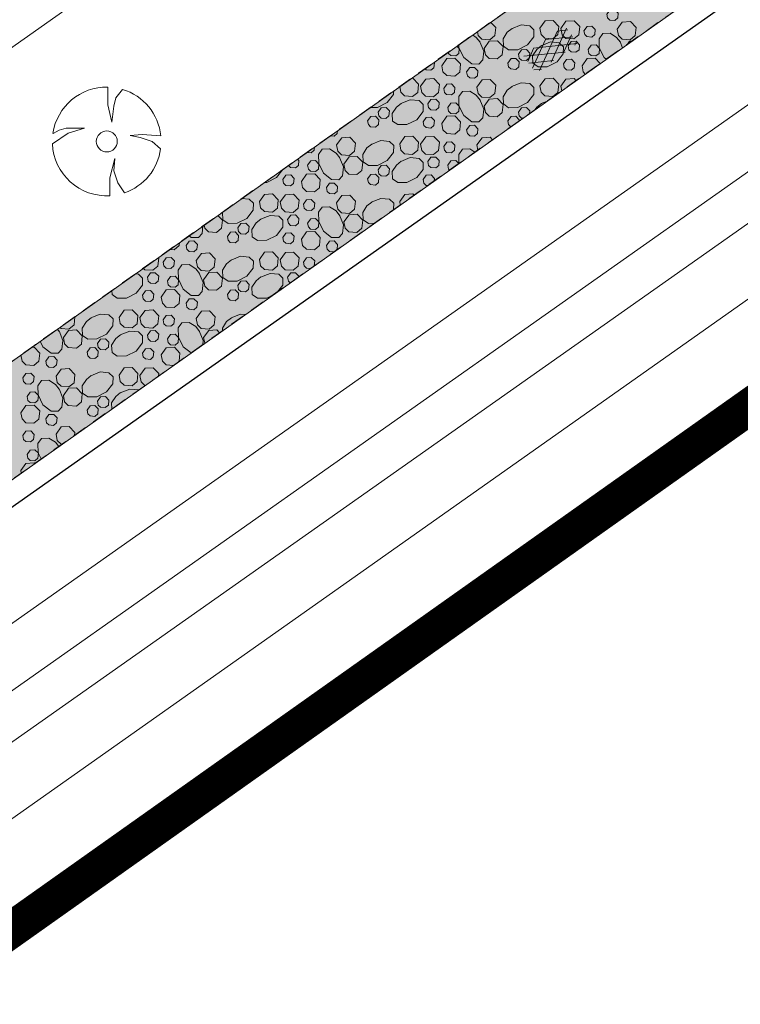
# Model space of a CAD drawing. Header units: metres. Extents: x 148425 to 149111, y 486065 to 486671.
# Tile 15 of 81: x 148632 to 148662, y 486281 to 486322. Entities that reach past the tile are written whole.
import ezdxf

# ---------------------------------------------------------------- set-up
doc = ezdxf.new("R2010")
doc.units = ezdxf.units.M
doc.header["$MEASUREMENT"] = 0
doc.linetypes.add('DGN Style 2', pattern=[1, 0.6, -0.4])
for name, color, linetype, lineweight in [('BWR-alg-topografie', 7, 'Continuous', 13), ('BWR-best-situatie', 2, 'Continuous', 13), ('BWR-verw-drain ø 60', 60, 'drainage60w', 30), ('BWR-verw-situatie', 214, 'DGN Style 2', 13), ('TOP-L-topo objecten punt', 7, 'Continuous', 0), ('TOP-L-topo objecten vlak', 7, 'Continuous', 0), ('WVB-alg-onderhoek', 7, 'Continuous', 30), ('WVB-alg-werkgrens', 6, 'Continuous', 53), ('WVB-pen-dik 013', 1, 'Continuous', 0), ('WVB-raster-20%', 254, 'Continuous', 30)]:
    doc.layers.add(name, color=color, linetype=linetype, lineweight=lineweight)
doc.styles.add('Style-WORKING', font='WORKING.shx')
doc.linetypes.add('drainage60w', pattern='A,2.1,["V",Style-WORKING,S=0.700002,R=0,X=-0.228,Y=-0.367],2.9,-0.32,0.02,-0.32,1,-0.32,5', length=11.98)

# ---------------------------------------------------------------- blocks, each defined once
blk = doc.blocks.new('BBOOM')
at = {"layer": 'BWR-best-situatie'}
for p, q in [((0.016, 0.603), (0.016, 0.9)), ((0.016, 0.804), (0.016, 0.871)), ((0.26, 0.861), (0.15, 0.72)), ((0.15, 0.72), (0.116, 0.586)), ((0.083, 0.318), (0.016, 0.603)), ((0.116, 0.586), (0.083, 0.318)), ((-0.787, 0.185), (-0.89, 0.134)), ((-0.67, 0.217), (-0.787, 0.185)), ((-0.368, 0.218), (-0.67, 0.217)), ((-0.637, 0.135), (-0.368, 0.218)), ((-0.9, -0.042), (-0.637, 0.135)), ((0.384, 0.1), (0.586, 0.117)), ((0.551, 0.067), (0.384, 0.1)), ((0.752, 0), (0.551, 0.067)), ((0.586, 0.117), (0.895, 0.092)), ((0.89, -0.121), (0.752, 0)), ((0.133, -0.283), (0.05, -0.603)), ((0.116, -0.484), (0.133, -0.283)), ((0.184, -0.685), (0.116, -0.484)), ((0.05, -0.603), (0.051, -0.899)), ((0.293, -0.851), (0.184, -0.685))]:
    blk.add_line(p, q, dxfattribs=at)
blk.add_circle((0, 0), 0.174, dxfattribs=at)
for start, end in [(88.9495, 171.4867), (5.8447, 73.1614), (182.6375, 273.2485), (289.0687, 352.197)]:
    blk.add_arc((-0.001, 0), 0.9, start, end, dxfattribs=at)
blk = doc.blocks.new('ASFALT')
at = {"layer": 'BWR-alg-topografie'}
for p, q in [((0.537, 0.737), (-0.001, 0.426)), ((1.137, 0.736), (0, 0.079)), ((1.483, -0.166), (0, 0.693)), ((1.737, 0.736), (0.177, -0.165)), ((2.083, -0.164), (0.524, 0.736)), ((2.113, 0.607), (0.778, -0.165)), ((2.111, 0.166), (1.124, 0.736)), ((2.112, 0.513), (1.725, 0.736)), ((0.884, -0.164), (0, 0.346)), ((0.284, -0.164), (0, 0)), ((2.112, 0.259), (1.377, -0.163)), ((2.113, -0.086), (1.978, -0.163))]:
    blk.add_line(p, q, dxfattribs=at)

msp = doc.modelspace()

# ---------------------------------------------------------------- hatches: boundary and pattern name
at = {"layer": 'WVB-raster-20%', "linetype": 'Continuous', "lineweight": 0}
msp.add_hatch(color=256, dxfattribs=at).paths.add_polyline_path([(148924.789, 486510.032), (148922.439, 486513.361), (148903.543, 486500), (148747.547, 486389.546), (148744.596, 486388.204), (148728.278, 486376.797), (148726.384, 486374.527), (148583.29, 486273.18), (148579.06, 486270.35), (148577.545, 486269.321), (148570.335, 486264.284), (148554.904, 486255.134), (148557.704, 486250.188), (148559.694, 486251.626), (148727.071, 486370.042), (148730.958, 486371.59), (148748.805, 486384.219), (148750.944, 486386.728), (148910.697, 486500)], flags=0)

# ---------------------------------------------------------------- linework, layer by layer
at = {"layer": 'BWR-verw-drain ø 60', "linetype": 'drainage60w', "ltscale": 2.5, "flags": 128}
msp.add_lwpolyline([(148601.744, 486280.34), (148602.092, 486280.586), (148664.879, 486324.831), (148884.356, 486480.137), (148885.744, 486481.119)], dxfattribs=at)
at = {"layer": 'BWR-verw-situatie', "flags": 128}
for points in [[(148922.439, 486513.361), (148903.543, 486500), (148747.547, 486389.546), (148744.596, 486388.204), (148728.278, 486376.797), (148726.384, 486374.527), (148583.29, 486273.18), (148579.06, 486270.35), (148577.545, 486269.321), (148570.335, 486264.284), (148554.904, 486255.134)], [(148557.704, 486250.188), (148559.694, 486251.626), (148727.071, 486370.042), (148731.453, 486371.787), (148748.351, 486383.686), (148750.944, 486386.728), (148910.697, 486500), (148924.789, 486510.032)]]:
    msp.add_lwpolyline(points, dxfattribs=at)
at = {"layer": 'TOP-L-topo objecten vlak', "color": 7, "linetype": 'Continuous', "lineweight": 0}
for p, q in [((148927.99, 486505.498), (148565.2, 486249.74)), ((148929.298, 486503.645), (148567.034, 486248.258)), ((148930.304, 486502.219), (148568.866, 486247.415)), ((148554.63, 486266.09), (148886.245, 486500)), ((148612.283, 486274.838), (148931.208, 486500))]:
    msp.add_line(p, q, dxfattribs=at)
at = {"layer": 'WVB-alg-onderhoek', "lineweight": 40, "ltscale": 500}
msp.add_3dface([(148601.941, 486074.385), (149104.348, 486429.086), (148938.821, 486663.542), (148436.414, 486308.842)], dxfattribs=at)
at = {"layer": 'WVB-alg-werkgrens', "linetype": 'Continuous', "ltscale": 2.5, "const_width": 1.5, "flags": 128}
msp.add_lwpolyline([(148933.417, 486497.811), (148874.414, 486581.384), (148538.89, 486351.023), (148526.845, 486327.911), (148530.985, 486325.229), (148531.106, 486326.817), (148532.707, 486327.686), (148532.626, 486326.155), (148530.985, 486325.229), (148539.247, 486319.878), (148535.438, 486309.432), (148532.522, 486299.181), (148531.73, 486286.904), (148532.07, 486275.415), (148533.054, 486268.785), (148534.125, 486264.381), (148536.125, 486258.311), (148550.85, 486226.663)], close=True, dxfattribs=at)
at = {"layer": 'WVB-pen-dik 013'}
for p, q in [((148657.029, 486320.804), (148657.127, 486320.558)), ((148654.611, 486318.778), (148654.574, 486318.961)), ((148653.756, 486318.244), (148653.984, 486318.335)), ((148651.143, 486316.325), (148651.101, 486316.534)), ((148647.935, 486314.055), (148647.909, 486314.189)), ((148633.752, 486308.92), (148633.829, 486308.824)), ((148639.846, 486308.332), (148639.801, 486308.564)), ((148632.241, 486307.849), (148632.243, 486307.851)), ((148632.26, 486302.965), (148632.241, 486303.064))]:
    msp.add_line(p, q, dxfattribs=at)
at = {"layer": 'WVB-pen-dik 013', "flags": 128}
for points in [[(148656.481, 486321.946), (148656.609, 486322.126), (148656.809, 486322.136), (148656.949, 486321.991), (148656.929, 486321.789), (148656.804, 486321.684), (148656.606, 486321.699), (148656.511, 486321.789), (148656.481, 486321.946)], [(148653.711, 486321.366), (148653.921, 486321.666), (148654.259, 486321.684), (148654.489, 486321.441), (148654.456, 486321.104), (148654.249, 486320.931), (148653.916, 486320.956), (148653.761, 486321.109), (148653.711, 486321.366)], [(148651.672, 486321.612), (148651.881, 486321.394), (148651.846, 486321.056), (148651.639, 486320.884), (148651.309, 486320.906), (148651.154, 486321.059), (148651.121, 486321.221)], [(148652.539, 486321.341), (148652.931, 486321.499), (148653.294, 486321.466), (148653.464, 486321.301), (148653.459, 486321.009), (148653.196, 486320.676), (148652.794, 486320.476), (148652.416, 486320.469), (148652.201, 486320.621), (148652.184, 486320.924), (148652.356, 486321.194), (148652.556, 486321.351)], [(148654.574, 486321.354), (148654.786, 486321.651), (148655.121, 486321.671), (148655.354, 486321.429), (148655.319, 486321.091), (148655.111, 486320.919), (148654.781, 486320.941), (148654.626, 486321.094), (148654.574, 486321.354)], [(148655.531, 486321.259), (148655.659, 486321.439), (148655.859, 486321.451), (148655.999, 486321.306), (148655.976, 486321.101), (148655.854, 486320.996), (148655.654, 486321.014), (148655.561, 486321.104), (148655.531, 486321.259)], [(148656.904, 486321.319), (148657.116, 486321.616), (148657.451, 486321.636), (148657.684, 486321.394), (148657.649, 486321.056), (148657.441, 486320.884), (148657.111, 486320.906), (148656.956, 486321.059), (148656.904, 486321.319)], [(148650.926, 486321.084), (148651.079, 486320.986), (148651.236, 486320.786)], [(148656.451, 486320.079), (148656.366, 486320.146), (148656.164, 486320.549), (148656.159, 486320.926), (148656.311, 486321.141), (148656.611, 486321.159), (148656.881, 486320.986), (148657.039, 486320.786)], [(148650.277, 486320.624), (148650.371, 486320.526), (148650.351, 486320.324), (148650.226, 486320.219), (148650.029, 486320.234), (148649.934, 486320.324), (148649.924, 486320.374)], [(148651.226, 486320.804), (148651.384, 486320.411), (148651.349, 486320.049), (148651.189, 486319.879), (148650.896, 486319.884), (148650.564, 486320.146), (148650.361, 486320.549), (148650.359, 486320.682)], [(148651.406, 486320.526), (148651.616, 486320.826), (148651.951, 486320.844), (148652.184, 486320.601), (148652.151, 486320.264), (148651.944, 486320.091), (148651.611, 486320.116), (148651.456, 486320.269), (148651.406, 486320.526)], [(148652.821, 486320.289), (148652.949, 486320.466), (148653.149, 486320.479), (148653.289, 486320.334), (148653.266, 486320.129), (148653.141, 486320.026), (148652.944, 486320.041), (148652.851, 486320.131), (148652.821, 486320.289)], [(148653.756, 486320.636), (148654.151, 486320.794), (148654.511, 486320.761), (148654.684, 486320.596), (148654.676, 486320.306), (148654.416, 486319.971), (148654.014, 486319.771), (148653.634, 486319.766), (148653.419, 486319.916), (148653.401, 486320.221), (148653.576, 486320.489), (148653.774, 486320.646)], [(148654.881, 486320.629), (148655.006, 486320.811), (148655.209, 486320.821), (148655.349, 486320.676), (148655.326, 486320.471), (148655.201, 486320.369), (148655.004, 486320.384), (148654.909, 486320.474), (148654.881, 486320.629)], [(148655.706, 486320.481), (148655.834, 486320.661), (148656.034, 486320.671), (148656.174, 486320.526), (148656.154, 486320.324), (148656.029, 486320.219), (148655.831, 486320.234), (148655.736, 486320.324), (148655.706, 486320.481)], [(148657.333, 486320.704), (148657.419, 486320.826), (148657.513, 486320.831)], [(148649.649, 486319.811), (148649.859, 486320.111), (148650.196, 486320.129), (148650.426, 486319.886), (148650.394, 486319.549), (148650.186, 486319.376), (148649.854, 486319.401), (148649.699, 486319.554), (148649.649, 486319.811)], [(148652.386, 486319.924), (148652.514, 486320.104), (148652.714, 486320.116), (148652.851, 486319.969), (148652.831, 486319.766), (148652.709, 486319.661), (148652.509, 486319.679), (148652.416, 486319.769), (148652.386, 486319.924)], [(148654.681, 486319.889), (148654.809, 486320.069), (148655.009, 486320.081), (148655.149, 486319.936), (148655.126, 486319.731), (148655.004, 486319.626), (148654.804, 486319.644), (148654.711, 486319.734), (148654.681, 486319.889)], [(148655.451, 486319.811), (148655.661, 486320.111), (148655.999, 486320.129), (148656.208, 486319.908)], [(148649.33, 486319.953), (148649.346, 486319.936), (148649.324, 486319.731), (148649.201, 486319.626), (148649.001, 486319.644), (148648.956, 486319.688)], [(148650.679, 486319.554), (148650.806, 486319.734), (148651.006, 486319.744), (148651.146, 486319.599), (148651.126, 486319.396), (148651.001, 486319.291), (148650.804, 486319.306), (148650.709, 486319.396), (148650.679, 486319.554)], [(148655.587, 486319.469), (148655.501, 486319.554), (148655.451, 486319.811)], [(148648.39, 486319.288), (148648.456, 486319.291), (148648.686, 486319.049), (148648.654, 486318.711), (148648.446, 486318.539), (148648.114, 486318.564), (148647.959, 486318.716), (148647.913, 486318.95)], [(148648.771, 486318.961), (148648.984, 486319.259), (148649.319, 486319.279), (148649.551, 486319.036), (148649.516, 486318.699), (148649.309, 486318.526), (148648.979, 486318.549), (148648.824, 486318.701), (148648.771, 486318.961)], [(148651.101, 486318.926), (148651.314, 486319.224), (148651.649, 486319.244), (148651.881, 486319.001), (148651.846, 486318.664), (148651.639, 486318.491), (148651.309, 486318.514), (148651.154, 486318.666), (148651.101, 486318.926)], [(148653.711, 486318.974), (148653.921, 486319.274), (148654.259, 486319.291), (148654.489, 486319.049), (148654.456, 486318.711), (148654.249, 486318.539), (148653.916, 486318.564), (148653.761, 486318.716), (148653.711, 486318.974)], [(148654.574, 486318.961), (148654.786, 486319.259), (148655.121, 486319.279), (148655.201, 486319.195)], [(148649.729, 486318.866), (148649.856, 486319.046), (148650.056, 486319.059), (148650.196, 486318.914), (148650.174, 486318.709), (148650.051, 486318.604), (148649.851, 486318.621), (148649.759, 486318.711), (148649.729, 486318.866)], [(148652.539, 486318.949), (148652.931, 486319.106), (148653.294, 486319.074), (148653.464, 486318.909), (148653.459, 486318.616), (148653.196, 486318.284), (148652.794, 486318.084), (148652.416, 486318.076), (148652.201, 486318.229), (148652.184, 486318.531), (148652.356, 486318.801), (148652.556, 486318.959)], [(148647.659, 486318.77), (148647.656, 486318.616), (148647.394, 486318.284), (148646.991, 486318.084), (148646.682, 486318.077)], [(148649.079, 486318.236), (148649.204, 486318.419), (148649.406, 486318.429), (148649.546, 486318.284), (148649.524, 486318.079), (148649.399, 486317.976), (148649.201, 486317.991), (148649.106, 486318.081), (148649.079, 486318.236)], [(148651.226, 486318.411), (148651.384, 486318.019), (148651.349, 486317.656), (148651.189, 486317.486), (148650.896, 486317.491), (148650.564, 486317.754), (148650.361, 486318.156), (148650.356, 486318.534), (148650.509, 486318.749), (148650.809, 486318.766), (148651.079, 486318.594), (148651.236, 486318.394)], [(148651.406, 486318.134), (148651.616, 486318.434), (148651.951, 486318.451), (148652.184, 486318.209), (148652.151, 486317.871), (148651.944, 486317.699), (148651.611, 486317.724), (148651.456, 486317.876), (148651.406, 486318.134)], [(148647.019, 486317.896), (148647.146, 486318.074), (148647.346, 486318.086), (148647.486, 486317.941), (148647.464, 486317.736), (148647.339, 486317.634), (148647.141, 486317.649), (148647.049, 486317.739), (148647.019, 486317.896)], [(148647.954, 486318.244), (148648.349, 486318.401), (148648.709, 486318.369), (148648.881, 486318.204), (148648.874, 486317.914), (148648.614, 486317.579), (148648.211, 486317.379), (148647.831, 486317.374), (148647.616, 486317.524), (148647.599, 486317.829), (148647.774, 486318.096), (148647.971, 486318.254)], [(148649.904, 486318.089), (148650.031, 486318.269), (148650.231, 486318.279), (148650.371, 486318.134), (148650.351, 486317.931), (148650.226, 486317.826), (148650.029, 486317.841), (148649.934, 486317.931), (148649.904, 486318.089)], [(148652.821, 486317.896), (148652.949, 486318.074), (148653.149, 486318.086), (148653.289, 486317.941), (148653.277, 486317.834)], [(148653.515, 486318.002), (148653.576, 486318.096), (148653.774, 486318.254)], [(148646.584, 486317.531), (148646.711, 486317.711), (148646.911, 486317.724), (148647.049, 486317.576), (148647.029, 486317.374), (148646.906, 486317.269), (148646.706, 486317.286), (148646.614, 486317.376), (148646.584, 486317.531)], [(148648.879, 486317.496), (148649.006, 486317.676), (148649.206, 486317.689), (148649.346, 486317.544), (148649.324, 486317.339), (148649.201, 486317.234), (148649.001, 486317.251), (148648.909, 486317.341), (148648.879, 486317.496)], [(148649.649, 486317.419), (148649.859, 486317.719), (148650.196, 486317.736), (148650.426, 486317.494), (148650.394, 486317.156), (148650.186, 486316.984), (148649.854, 486317.009), (148649.699, 486317.161), (148649.649, 486317.419)], [(148652.386, 486317.531), (148652.514, 486317.711), (148652.714, 486317.724), (148652.851, 486317.576), (148652.847, 486317.53)], [(148653.008, 486317.644), (148652.944, 486317.649), (148652.851, 486317.739), (148652.821, 486317.896)], [(148650.679, 486317.161), (148650.806, 486317.341), (148651.006, 486317.351), (148651.146, 486317.206), (148651.126, 486317.004), (148651.001, 486316.899), (148650.804, 486316.914), (148650.709, 486317.004), (148650.679, 486317.161)], [(148652.506, 486317.289), (148652.416, 486317.376), (148652.386, 486317.531)], [(148645.335, 486317.124), (148645.324, 486317.004), (148645.199, 486316.899), (148645.035, 486316.911)], [(148645.299, 486316.534), (148645.511, 486316.831), (148645.846, 486316.851), (148646.079, 486316.609), (148646.044, 486316.271), (148645.836, 486316.099), (148645.506, 486316.121), (148645.351, 486316.274), (148645.299, 486316.534)], [(148647.909, 486316.581), (148648.119, 486316.881), (148648.456, 486316.899), (148648.686, 486316.656), (148648.654, 486316.319), (148648.446, 486316.146), (148648.114, 486316.171), (148647.959, 486316.324), (148647.909, 486316.581)], [(148648.771, 486316.569), (148648.984, 486316.866), (148649.319, 486316.886), (148649.551, 486316.644), (148649.516, 486316.306), (148649.309, 486316.134), (148648.979, 486316.156), (148648.824, 486316.309), (148648.771, 486316.569)], [(148651.101, 486316.534), (148651.314, 486316.831), (148651.649, 486316.851), (148651.745, 486316.75)], [(148644.386, 486316.452), (148644.371, 486316.316), (148644.249, 486316.211), (148644.069, 486316.227)], [(148646.736, 486316.556), (148647.129, 486316.714), (148647.491, 486316.681), (148647.661, 486316.516), (148647.656, 486316.224), (148647.394, 486315.891), (148646.991, 486315.691), (148646.614, 486315.684), (148646.399, 486315.836), (148646.381, 486316.139), (148646.554, 486316.409), (148646.754, 486316.566)], [(148649.729, 486316.474), (148649.856, 486316.654), (148650.056, 486316.666), (148650.196, 486316.521), (148650.174, 486316.316), (148650.051, 486316.211), (148649.851, 486316.229), (148649.759, 486316.319), (148649.729, 486316.474)], [(148645.424, 486316.019), (148645.581, 486315.626), (148645.546, 486315.264), (148645.386, 486315.094), (148645.094, 486315.099), (148644.761, 486315.361), (148644.559, 486315.764), (148644.554, 486316.141), (148644.706, 486316.356), (148645.006, 486316.374), (148645.276, 486316.201), (148645.434, 486316.001)], [(148645.604, 486315.741), (148645.814, 486316.041), (148646.149, 486316.059), (148646.381, 486315.816), (148646.349, 486315.479), (148646.141, 486315.306), (148645.809, 486315.331), (148645.654, 486315.484), (148645.604, 486315.741)], [(148647.954, 486315.851), (148648.349, 486316.009), (148648.709, 486315.976), (148648.881, 486315.811), (148648.874, 486315.521), (148648.614, 486315.186), (148648.211, 486314.986), (148647.831, 486314.981), (148647.616, 486315.131), (148647.599, 486315.436), (148647.774, 486315.704), (148647.971, 486315.861)], [(148649.079, 486315.844), (148649.204, 486316.026), (148649.406, 486316.036), (148649.546, 486315.891), (148649.524, 486315.686), (148649.399, 486315.584), (148649.201, 486315.599), (148649.106, 486315.689), (148649.079, 486315.844)], [(148650.361, 486315.771), (148650.356, 486316.141), (148650.509, 486316.356), (148650.809, 486316.374), (148651.021, 486316.238)], [(148643.683, 486315.954), (148643.744, 486315.891), (148643.721, 486315.686), (148643.596, 486315.584), (148643.399, 486315.599), (148643.306, 486315.686)], [(148644.101, 486315.696), (148644.229, 486315.876), (148644.429, 486315.886), (148644.569, 486315.741), (148644.549, 486315.539), (148644.424, 486315.434), (148644.226, 486315.449), (148644.131, 486315.539), (148644.101, 486315.696)], [(148647.019, 486315.504), (148647.146, 486315.681), (148647.346, 486315.694), (148647.486, 486315.549), (148647.464, 486315.344), (148647.339, 486315.241), (148647.141, 486315.256), (148647.049, 486315.346), (148647.019, 486315.504)], [(148649.904, 486315.696), (148650.031, 486315.876), (148650.231, 486315.886), (148650.35, 486315.763)], [(148649.976, 486315.499), (148649.934, 486315.539), (148649.904, 486315.696)], [(148643.07, 486315.519), (148642.811, 486315.186), (148642.409, 486314.986), (148642.315, 486314.985)], [(148643.076, 486315.104), (148643.204, 486315.284), (148643.404, 486315.296), (148643.544, 486315.151), (148643.521, 486314.946), (148643.399, 486314.841), (148643.199, 486314.859), (148643.106, 486314.949), (148643.076, 486315.104)], [(148643.846, 486315.026), (148644.056, 486315.326), (148644.394, 486315.344), (148644.624, 486315.101), (148644.591, 486314.764), (148644.384, 486314.591), (148644.051, 486314.616), (148643.896, 486314.769), (148643.846, 486315.026)], [(148646.584, 486315.139), (148646.711, 486315.319), (148646.911, 486315.331), (148647.049, 486315.184), (148647.029, 486314.981), (148646.906, 486314.876), (148646.706, 486314.894), (148646.614, 486314.984), (148646.584, 486315.139)], [(148648.879, 486315.104), (148649.006, 486315.284), (148649.206, 486315.296), (148649.346, 486315.151), (148649.334, 486315.045)], [(148644.876, 486314.769), (148645.004, 486314.949), (148645.204, 486314.959), (148645.344, 486314.814), (148645.324, 486314.611), (148645.199, 486314.506), (148645.001, 486314.521), (148644.906, 486314.611), (148644.876, 486314.769)], [(148649.063, 486314.853), (148649.001, 486314.859), (148648.909, 486314.949), (148648.879, 486315.104)], [(148642.106, 486314.189), (148642.316, 486314.489), (148642.654, 486314.506), (148642.884, 486314.264), (148642.851, 486313.926), (148642.644, 486313.754), (148642.311, 486313.779), (148642.156, 486313.931), (148642.106, 486314.189)], [(148642.969, 486314.176), (148643.181, 486314.474), (148643.516, 486314.494), (148643.749, 486314.251), (148643.714, 486313.914), (148643.506, 486313.741), (148643.176, 486313.764), (148643.021, 486313.916), (148642.969, 486314.176)], [(148645.299, 486314.141), (148645.511, 486314.439), (148645.846, 486314.459), (148646.079, 486314.216), (148646.044, 486313.879), (148645.836, 486313.706), (148645.506, 486313.729), (148645.351, 486313.881), (148645.299, 486314.141)], [(148647.909, 486314.189), (148648.119, 486314.489), (148648.456, 486314.506), (148648.503, 486314.457)], [(148641.372, 486314.317), (148641.689, 486314.289), (148641.859, 486314.124), (148641.854, 486313.831), (148641.591, 486313.499), (148641.189, 486313.299), (148640.811, 486313.291), (148640.596, 486313.444), (148640.579, 486313.746), (148640.589, 486313.762)], [(148643.926, 486314.081), (148644.054, 486314.261), (148644.254, 486314.274), (148644.394, 486314.129), (148644.371, 486313.924), (148644.249, 486313.819), (148644.049, 486313.836), (148643.956, 486313.926), (148643.926, 486314.081)], [(148645.424, 486313.626), (148645.581, 486313.234), (148645.546, 486312.871), (148645.386, 486312.701), (148645.094, 486312.706), (148644.761, 486312.969), (148644.559, 486313.371), (148644.554, 486313.749), (148644.706, 486313.964), (148645.006, 486313.981), (148645.276, 486313.809), (148645.434, 486313.609)], [(148646.862, 486313.296), (148646.614, 486313.291), (148646.399, 486313.444), (148646.381, 486313.746), (148646.554, 486314.016), (148646.754, 486314.174)], [(148646.736, 486314.164), (148647.129, 486314.321), (148647.491, 486314.289), (148647.661, 486314.124), (148647.657, 486313.858)], [(148640.389, 486313.621), (148640.579, 486313.424), (148640.546, 486313.086), (148640.339, 486312.914), (148640.006, 486312.939), (148639.851, 486313.091), (148639.826, 486313.222)], [(148642.151, 486313.459), (148642.546, 486313.616), (148642.906, 486313.584), (148643.079, 486313.419), (148643.071, 486313.129), (148642.811, 486312.794), (148642.409, 486312.594), (148642.029, 486312.589), (148641.814, 486312.739), (148641.796, 486313.044), (148641.971, 486313.311), (148642.169, 486313.469)], [(148643.276, 486313.451), (148643.401, 486313.634), (148643.604, 486313.644), (148643.744, 486313.499), (148643.721, 486313.294), (148643.596, 486313.191), (148643.399, 486313.206), (148643.304, 486313.296), (148643.276, 486313.451)], [(148645.604, 486313.349), (148645.814, 486313.649), (148646.149, 486313.666), (148646.381, 486313.424), (148646.349, 486313.086), (148646.141, 486312.914), (148645.809, 486312.939), (148645.654, 486313.091), (148645.604, 486313.349)], [(148639.774, 486313.185), (148639.744, 486312.871), (148639.584, 486312.701), (148639.291, 486312.706), (148639.2, 486312.778)], [(148641.216, 486313.111), (148641.344, 486313.289), (148641.544, 486313.301), (148641.684, 486313.156), (148641.661, 486312.951), (148641.536, 486312.849), (148641.339, 486312.864), (148641.246, 486312.954), (148641.216, 486313.111)], [(148644.101, 486313.304), (148644.229, 486313.484), (148644.429, 486313.494), (148644.569, 486313.349), (148644.549, 486313.146), (148644.424, 486313.041), (148644.226, 486313.056), (148644.131, 486313.146), (148644.101, 486313.304)], [(148640.781, 486312.746), (148640.909, 486312.926), (148641.109, 486312.939), (148641.246, 486312.791), (148641.226, 486312.589), (148641.104, 486312.484), (148640.904, 486312.501), (148640.811, 486312.591), (148640.781, 486312.746)], [(148643.076, 486312.711), (148643.204, 486312.891), (148643.404, 486312.904), (148643.544, 486312.759), (148643.521, 486312.554), (148643.399, 486312.449), (148643.199, 486312.466), (148643.106, 486312.556), (148643.076, 486312.711)], [(148643.846, 486312.634), (148644.056, 486312.934), (148644.394, 486312.951), (148644.624, 486312.709), (148644.591, 486312.371), (148644.384, 486312.199), (148644.051, 486312.224), (148643.896, 486312.376), (148643.846, 486312.634)], [(148638.801, 486312.496), (148638.789, 486312.371), (148638.581, 486312.199), (148638.4, 486312.212)], [(148639.074, 486312.376), (148639.201, 486312.556), (148639.401, 486312.566), (148639.541, 486312.421), (148639.521, 486312.219), (148639.396, 486312.114), (148639.199, 486312.129), (148639.104, 486312.219), (148639.074, 486312.376)], [(148644.876, 486312.376), (148645.004, 486312.556), (148645.204, 486312.566), (148645.344, 486312.421), (148645.324, 486312.219), (148645.238, 486312.147)], [(148645.192, 486312.114), (148645.001, 486312.129), (148644.906, 486312.219), (148644.876, 486312.376)], [(148639.496, 486311.749), (148639.709, 486312.046), (148640.044, 486312.066), (148640.276, 486311.824), (148640.241, 486311.486), (148640.034, 486311.314), (148639.704, 486311.336), (148639.549, 486311.489), (148639.496, 486311.749)], [(148640.934, 486311.771), (148641.326, 486311.929), (148641.689, 486311.896), (148641.859, 486311.731), (148641.854, 486311.439), (148641.591, 486311.106), (148641.189, 486310.906), (148640.811, 486310.899), (148640.596, 486311.051), (148640.579, 486311.354), (148640.751, 486311.624), (148640.951, 486311.781)], [(148642.106, 486311.796), (148642.316, 486312.096), (148642.654, 486312.114), (148642.884, 486311.871), (148642.851, 486311.534), (148642.644, 486311.361), (148642.311, 486311.386), (148642.156, 486311.539), (148642.106, 486311.796)], [(148642.969, 486311.784), (148643.181, 486312.081), (148643.516, 486312.101), (148643.749, 486311.859), (148643.714, 486311.521), (148643.506, 486311.349), (148643.176, 486311.371), (148643.021, 486311.524), (148642.969, 486311.784)], [(148637.928, 486311.878), (148637.946, 486311.859), (148637.911, 486311.521), (148637.704, 486311.349), (148637.374, 486311.371), (148637.306, 486311.437)], [(148638.124, 486311.689), (148638.251, 486311.869), (148638.451, 486311.881), (148638.591, 486311.736), (148638.569, 486311.531), (148638.446, 486311.426), (148638.246, 486311.444), (148638.154, 486311.534), (148638.124, 486311.689)], [(148639.621, 486311.234), (148639.779, 486310.841), (148639.744, 486310.479), (148639.584, 486310.309), (148639.291, 486310.314), (148638.959, 486310.576), (148638.756, 486310.979), (148638.751, 486311.356), (148638.904, 486311.571), (148639.204, 486311.589), (148639.474, 486311.416), (148639.631, 486311.216)], [(148643.926, 486311.689), (148644.054, 486311.869), (148644.254, 486311.881), (148644.394, 486311.736), (148644.371, 486311.534)], [(148644.223, 486311.428), (148644.049, 486311.444), (148643.956, 486311.534), (148643.926, 486311.689)], [(148636.975, 486311.203), (148637.104, 486311.191), (148637.276, 486311.026), (148637.269, 486310.736), (148637.009, 486310.401), (148636.606, 486310.201), (148636.226, 486310.196), (148636.011, 486310.346), (148636.002, 486310.513)], [(148637.474, 486311.059), (148637.599, 486311.241), (148637.801, 486311.251), (148637.941, 486311.106), (148637.919, 486310.901), (148637.794, 486310.799), (148637.596, 486310.814), (148637.501, 486310.904), (148637.474, 486311.059)], [(148638.299, 486310.911), (148638.426, 486311.091), (148638.626, 486311.101), (148638.766, 486310.956), (148638.746, 486310.754), (148638.621, 486310.649), (148638.424, 486310.664), (148638.329, 486310.754), (148638.299, 486310.911)], [(148639.801, 486310.956), (148640.011, 486311.256), (148640.346, 486311.274), (148640.579, 486311.031), (148640.546, 486310.694), (148640.339, 486310.521), (148640.006, 486310.546), (148639.851, 486310.699), (148639.801, 486310.956)], [(148642.151, 486311.066), (148642.546, 486311.224), (148642.906, 486311.191), (148643.079, 486311.026), (148643.071, 486310.736), (148642.86, 486310.465)], [(148643.276, 486311.059), (148643.401, 486311.241), (148643.604, 486311.251), (148643.744, 486311.106), (148643.742, 486311.088)], [(148641.216, 486310.719), (148641.344, 486310.896), (148641.544, 486310.909), (148641.684, 486310.764), (148641.661, 486310.559), (148641.536, 486310.456), (148641.339, 486310.471), (148641.246, 486310.561), (148641.216, 486310.719)], [(148642.675, 486310.333), (148642.409, 486310.201), (148642.029, 486310.196), (148641.814, 486310.346), (148641.796, 486310.651), (148641.971, 486310.919), (148642.169, 486311.076)], [(148643.379, 486310.832), (148643.304, 486310.904), (148643.276, 486311.059)], [(148637.274, 486310.319), (148637.401, 486310.499), (148637.601, 486310.511), (148637.741, 486310.366), (148637.719, 486310.161), (148637.596, 486310.056), (148637.396, 486310.074), (148637.304, 486310.164), (148637.274, 486310.319)], [(148638.044, 486310.241), (148638.254, 486310.541), (148638.591, 486310.559), (148638.821, 486310.316), (148638.789, 486309.979), (148638.581, 486309.806), (148638.249, 486309.831), (148638.094, 486309.984), (148638.044, 486310.241)], [(148640.781, 486310.354), (148640.909, 486310.534), (148641.109, 486310.546), (148641.246, 486310.399), (148641.226, 486310.196), (148641.104, 486310.091), (148640.904, 486310.109), (148640.811, 486310.199), (148640.781, 486310.354)], [(148639.074, 486309.984), (148639.201, 486310.164), (148639.401, 486310.174), (148639.541, 486310.029), (148639.521, 486309.826), (148639.396, 486309.721), (148639.199, 486309.736), (148639.104, 486309.826), (148639.074, 486309.984)], [(148635.131, 486309.379), (148635.524, 486309.536), (148635.886, 486309.504), (148636.056, 486309.339), (148636.051, 486309.046), (148635.789, 486308.714), (148635.386, 486308.514), (148635.009, 486308.506), (148634.794, 486308.659), (148634.776, 486308.961), (148634.949, 486309.231), (148635.149, 486309.389)], [(148636.304, 486309.404), (148636.514, 486309.704), (148636.851, 486309.721), (148637.081, 486309.479), (148637.049, 486309.141), (148636.841, 486308.969), (148636.509, 486308.994), (148636.354, 486309.146), (148636.304, 486309.404)], [(148637.166, 486309.391), (148637.379, 486309.689), (148637.714, 486309.709), (148637.946, 486309.466), (148637.911, 486309.129), (148637.704, 486308.956), (148637.374, 486308.979), (148637.219, 486309.131), (148637.166, 486309.391)], [(148638.124, 486309.296), (148638.251, 486309.476), (148638.451, 486309.489), (148638.591, 486309.344), (148638.569, 486309.139), (148638.446, 486309.034), (148638.246, 486309.051), (148638.154, 486309.141), (148638.124, 486309.296)], [(148639.496, 486309.356), (148639.709, 486309.654), (148640.044, 486309.674), (148640.276, 486309.431), (148640.241, 486309.094), (148640.034, 486308.921), (148639.704, 486308.944), (148639.549, 486309.096), (148639.496, 486309.356)], [(148640.934, 486309.379), (148641.326, 486309.536), (148641.523, 486309.518)], [(148634.473, 486309.431), (148634.474, 486309.431), (148634.439, 486309.094), (148634.231, 486308.921), (148633.901, 486308.944), (148633.853, 486308.991)], [(148639.279, 486307.931), (148638.959, 486308.184), (148638.756, 486308.586), (148638.751, 486308.964), (148638.904, 486309.179), (148639.204, 486309.196), (148639.474, 486309.024), (148639.631, 486308.824)], [(148640.585, 486308.855), (148640.579, 486308.961), (148640.751, 486309.231), (148640.951, 486309.389)], [(148633.819, 486308.841), (148633.976, 486308.449), (148633.941, 486308.086), (148633.781, 486307.916), (148633.489, 486307.921), (148633.156, 486308.184), (148633.04, 486308.415)], [(148633.999, 486308.564), (148634.209, 486308.864), (148634.544, 486308.881), (148634.776, 486308.639), (148634.744, 486308.301), (148634.536, 486308.129), (148634.204, 486308.154), (148634.049, 486308.306), (148633.999, 486308.564)], [(148636.349, 486308.674), (148636.744, 486308.831), (148637.104, 486308.799), (148637.276, 486308.634), (148637.269, 486308.344), (148637.009, 486308.009), (148636.606, 486307.809), (148636.226, 486307.804), (148636.011, 486307.954), (148635.994, 486308.259), (148636.169, 486308.526), (148636.366, 486308.684)], [(148637.474, 486308.666), (148637.599, 486308.849), (148637.801, 486308.859), (148637.941, 486308.714), (148637.919, 486308.509), (148637.794, 486308.406), (148637.596, 486308.421), (148637.501, 486308.511), (148637.474, 486308.666)], [(148638.299, 486308.519), (148638.426, 486308.699), (148638.626, 486308.709), (148638.766, 486308.564), (148638.746, 486308.361), (148638.621, 486308.256), (148638.424, 486308.271), (148638.329, 486308.361), (148638.299, 486308.519)], [(148639.621, 486308.841), (148639.779, 486308.449), (148639.762, 486308.272)], [(148639.801, 486308.564), (148640.011, 486308.864), (148640.346, 486308.881), (148640.458, 486308.765)], [(148632.84, 486308.274), (148632.819, 486308.256), (148632.815, 486308.256)], [(148635.414, 486308.326), (148635.541, 486308.504), (148635.741, 486308.516), (148635.881, 486308.371), (148635.859, 486308.166), (148635.734, 486308.064), (148635.536, 486308.079), (148635.444, 486308.169), (148635.414, 486308.326)], [(148632.68, 486308.16), (148632.789, 486308.166), (148633.019, 486307.924), (148632.986, 486307.586), (148632.779, 486307.414), (148632.446, 486307.439), (148632.291, 486307.591), (148632.241, 486307.849)], [(148634.979, 486307.961), (148635.106, 486308.141), (148635.306, 486308.154), (148635.444, 486308.006), (148635.424, 486307.804), (148635.301, 486307.699), (148635.101, 486307.716), (148635.009, 486307.806), (148634.979, 486307.961)], [(148637.274, 486307.926), (148637.401, 486308.106), (148637.601, 486308.119), (148637.741, 486307.974), (148637.719, 486307.769), (148637.596, 486307.664), (148637.396, 486307.681), (148637.304, 486307.771), (148637.274, 486307.926)], [(148638.044, 486307.849), (148638.254, 486308.149), (148638.591, 486308.166), (148638.821, 486307.924), (148638.789, 486307.586), (148638.771, 486307.572)], [(148638.551, 486307.416), (148638.249, 486307.439), (148638.094, 486307.591), (148638.044, 486307.849)], [(148633.271, 486307.591), (148633.399, 486307.771), (148633.599, 486307.781), (148633.739, 486307.636), (148633.719, 486307.434), (148633.594, 486307.329), (148633.396, 486307.344), (148633.301, 486307.434), (148633.271, 486307.591)], [(148632.321, 486306.904), (148632.449, 486307.084), (148632.649, 486307.096), (148632.789, 486306.951), (148632.766, 486306.746), (148632.644, 486306.641), (148632.444, 486306.659), (148632.351, 486306.749), (148632.321, 486306.904)], [(148633.694, 486306.964), (148633.906, 486307.261), (148634.241, 486307.281), (148634.474, 486307.039), (148634.439, 486306.701), (148634.231, 486306.529), (148633.901, 486306.551), (148633.746, 486306.704), (148633.694, 486306.964)], [(148635.131, 486306.986), (148635.524, 486307.144), (148635.886, 486307.111), (148636.056, 486306.946), (148636.051, 486306.654), (148635.789, 486306.321), (148635.386, 486306.121), (148635.009, 486306.114), (148634.794, 486306.266), (148634.776, 486306.569), (148634.949, 486306.839), (148635.149, 486306.996)], [(148636.304, 486307.011), (148636.514, 486307.311), (148636.851, 486307.329), (148637.081, 486307.086), (148637.049, 486306.749), (148636.841, 486306.576), (148636.509, 486306.601), (148636.354, 486306.754), (148636.304, 486307.011)], [(148637.166, 486306.999), (148637.379, 486307.296), (148637.714, 486307.316), (148637.946, 486307.074), (148637.937, 486306.981)], [(148633.819, 486306.449), (148633.976, 486306.056), (148633.941, 486305.694), (148633.781, 486305.524), (148633.489, 486305.529), (148633.156, 486305.791), (148632.954, 486306.194), (148632.949, 486306.571), (148633.101, 486306.786), (148633.401, 486306.804), (148633.671, 486306.631), (148633.829, 486306.431)], [(148637.378, 486306.586), (148637.374, 486306.586), (148637.219, 486306.739), (148637.166, 486306.999)], [(148632.496, 486306.126), (148632.624, 486306.306), (148632.824, 486306.316), (148632.964, 486306.171), (148632.944, 486305.969), (148632.819, 486305.864), (148632.621, 486305.879), (148632.526, 486305.969), (148632.496, 486306.126)], [(148633.999, 486306.171), (148634.209, 486306.471), (148634.544, 486306.489), (148634.776, 486306.246), (148634.744, 486305.909), (148634.536, 486305.736), (148634.204, 486305.761), (148634.049, 486305.914), (148633.999, 486306.171)], [(148636.008, 486305.617), (148635.994, 486305.866), (148636.169, 486306.134), (148636.366, 486306.291)], [(148636.349, 486306.281), (148636.744, 486306.439), (148637.104, 486306.406), (148637.112, 486306.398)], [(148635.414, 486305.934), (148635.541, 486306.111), (148635.741, 486306.124), (148635.881, 486305.979), (148635.859, 486305.774), (148635.734, 486305.671), (148635.536, 486305.686), (148635.444, 486305.776), (148635.414, 486305.934)], [(148632.241, 486305.456), (148632.451, 486305.756), (148632.789, 486305.774), (148633.019, 486305.531), (148632.986, 486305.194), (148632.779, 486305.021), (148632.446, 486305.046), (148632.291, 486305.199), (148632.241, 486305.456)], [(148633.271, 486305.199), (148633.399, 486305.379), (148633.599, 486305.389), (148633.739, 486305.244), (148633.719, 486305.041), (148633.594, 486304.936), (148633.396, 486304.951), (148633.301, 486305.041), (148633.271, 486305.199)], [(148634.979, 486305.569), (148635.106, 486305.749), (148635.306, 486305.761), (148635.444, 486305.614), (148635.424, 486305.411), (148635.301, 486305.306), (148635.101, 486305.324), (148635.009, 486305.414), (148634.979, 486305.569)], [(148632.321, 486304.511), (148632.449, 486304.691), (148632.649, 486304.704), (148632.789, 486304.559), (148632.766, 486304.354), (148632.644, 486304.249), (148632.444, 486304.266), (148632.351, 486304.356), (148632.321, 486304.511)], [(148633.694, 486304.571), (148633.906, 486304.869), (148634.241, 486304.889), (148634.474, 486304.646), (148634.461, 486304.522)], [(148633.082, 486303.546), (148632.954, 486303.801), (148632.949, 486304.179), (148633.101, 486304.394), (148633.401, 486304.411), (148633.671, 486304.239), (148633.81, 486304.062)], [(148633.943, 486304.156), (148633.901, 486304.159), (148633.746, 486304.311), (148633.694, 486304.571)], [(148632.496, 486303.734), (148632.624, 486303.914), (148632.824, 486303.924), (148632.964, 486303.779), (148632.944, 486303.576), (148632.819, 486303.471), (148632.621, 486303.486), (148632.526, 486303.576), (148632.496, 486303.734)], [(148632.241, 486303.064), (148632.451, 486303.364), (148632.789, 486303.381), (148632.812, 486303.356)]]:
    msp.add_lwpolyline(points, dxfattribs=at)
at = {"layer": 'WVB-raster-20%', "linetype": 'Continuous', "lineweight": 0, "flags": 128}
msp.add_lwpolyline([(148924.789, 486510.032), (148922.439, 486513.361), (148903.543, 486500), (148747.547, 486389.546), (148744.596, 486388.204), (148728.278, 486376.797), (148726.384, 486374.527), (148583.29, 486273.18), (148579.06, 486270.35), (148577.545, 486269.321), (148570.335, 486264.284), (148554.904, 486255.134), (148557.704, 486250.188), (148559.694, 486251.626), (148727.071, 486370.042), (148730.958, 486371.59), (148748.805, 486384.219), (148750.944, 486386.728), (148910.697, 486500)], close=True, dxfattribs=at)

# ---------------------------------------------------------------- block references
at = {"layer": 'BWR-alg-topografie', "rotation": 35.84181214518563}
msp.add_blockref('ASFALT', (148653.453, 486319.64), dxfattribs=at)
at = {"layer": 'TOP-L-topo objecten punt', "color": 7, "linetype": 'Continuous', "lineweight": 0, "xscale": 2.5, "yscale": 2.5, "zscale": 2.5}
msp.add_blockref('BBOOM', (148635.795, 486316.68), dxfattribs=at)

doc.saveas('drawing.dxf')
